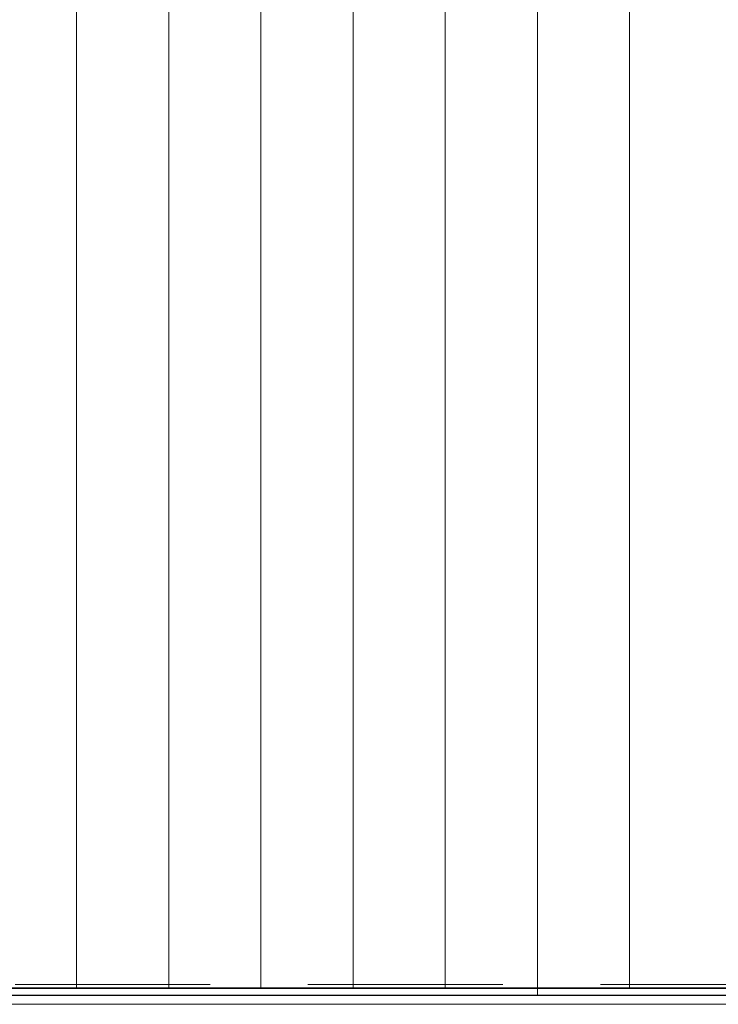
# Model space of a CAD drawing. Header units: millimetres. Extents: x -65 to 293624, y -1905 to 31061.
# Tile 46 of 256: x 35589 to 36347, y 15966 to 17034. Entities that reach past the tile are written whole.
import ezdxf

# ---------------------------------------------------------------- set-up
doc = ezdxf.new("R2010")
doc.units = ezdxf.units.MM
doc.header["$MEASUREMENT"] = 0
doc.linetypes.add('Hidden Line', pattern=[317.5, 211.666667, -105.833333])
for name, color, linetype in [('00 2D joon.AR', 7, 'Continuous'), ('1263 Katuse alusserv.AR', 7, 'Continuous'), ('1264 Katusevarustus.AR', 7, 'Continuous')]:
    doc.layers.add(name, color=color, linetype=linetype)

# ---------------------------------------------------------------- blocks, each defined once
blk = doc.blocks.new('*X261', base_point=(-38239, 12361.4))
at = {"layer": '1263 Katuse alusserv.AR', "color": 7, "linetype": 'Continuous', "lineweight": 13}
for p, q in [((35650.6, 17058.3), (35650.6, 16994.4)), ((35650.6, 17058.3), (35650.6, 16994.4)), ((35750.6, 17058.3), (35750.6, 16994.4)), ((35750.6, 17058.3), (35750.6, 16994.4)), ((35850.6, 17058.3), (35850.6, 16994.4)), ((35850.6, 17058.3), (35850.6, 16994.4)), ((35950.6, 17058.3), (35950.6, 16994.4)), ((35950.6, 17058.3), (35950.6, 16994.4)), ((36050.6, 17058.3), (36050.6, 16994.4)), ((36050.6, 17058.3), (36050.6, 16994.4)), ((36150.6, 17058.3), (36150.6, 16994.4)), ((36150.6, 17058.3), (36150.6, 16994.4)), ((36250.6, 17058.3), (36250.6, 16994.4)), ((36250.6, 17058.3), (36250.6, 16994.4)), ((35650.6, 16994.4), (35650.6, 16930.4)), ((35650.6, 16994.4), (35650.6, 16930.4)), ((35750.6, 16994.4), (35750.6, 16930.4)), ((35750.6, 16994.4), (35750.6, 16930.4)), ((35850.6, 16994.4), (35850.6, 16930.4)), ((35850.6, 16994.4), (35850.6, 16930.4)), ((35950.6, 16994.4), (35950.6, 16930.4)), ((35950.6, 16994.4), (35950.6, 16930.4)), ((36050.6, 16994.4), (36050.6, 16930.4)), ((36050.6, 16994.4), (36050.6, 16930.4)), ((36150.6, 16994.4), (36150.6, 16930.4)), ((36150.6, 16994.4), (36150.6, 16930.4)), ((36250.6, 16994.4), (36250.6, 16930.4)), ((36250.6, 16994.4), (36250.6, 16930.4)), ((35650.6, 16930.4), (35650.6, 16866.5)), ((35650.6, 16930.4), (35650.6, 16866.5)), ((35750.6, 16930.4), (35750.6, 16866.5)), ((35750.6, 16930.4), (35750.6, 16866.5)), ((35850.6, 16930.4), (35850.6, 16866.5)), ((35850.6, 16930.4), (35850.6, 16866.5)), ((35950.6, 16930.4), (35950.6, 16866.5)), ((35950.6, 16930.4), (35950.6, 16866.5)), ((36050.6, 16930.4), (36050.6, 16866.5)), ((36050.6, 16930.4), (36050.6, 16866.5)), ((36150.6, 16930.4), (36150.6, 16866.5)), ((36150.6, 16930.4), (36150.6, 16866.5)), ((36250.6, 16930.4), (36250.6, 16866.5)), ((36250.6, 16930.4), (36250.6, 16866.5)), ((35650.6, 16866.5), (35650.6, 16802.6)), ((35650.6, 16866.5), (35650.6, 16802.6)), ((35750.6, 16866.5), (35750.6, 16802.6)), ((35750.6, 16866.5), (35750.6, 16802.6)), ((35850.6, 16866.5), (35850.6, 16802.6)), ((35850.6, 16866.5), (35850.6, 16802.6)), ((35950.6, 16866.5), (35950.6, 16802.6)), ((35950.6, 16866.5), (35950.6, 16802.6)), ((36050.6, 16866.5), (36050.6, 16802.6)), ((36050.6, 16866.5), (36050.6, 16802.6)), ((36150.6, 16866.5), (36150.6, 16802.6)), ((36150.6, 16866.5), (36150.6, 16802.6)), ((36250.6, 16866.5), (36250.6, 16802.6)), ((36250.6, 16866.5), (36250.6, 16802.6)), ((35650.6, 16802.6), (35650.6, 16738.7)), ((35650.6, 16802.6), (35650.6, 16738.7)), ((35750.6, 16802.6), (35750.6, 16738.7)), ((35750.6, 16802.6), (35750.6, 16738.7)), ((35850.6, 16802.6), (35850.6, 16738.7)), ((35850.6, 16802.6), (35850.6, 16738.7)), ((35950.6, 16802.6), (35950.6, 16738.7)), ((35950.6, 16802.6), (35950.6, 16738.7)), ((36050.6, 16802.6), (36050.6, 16738.7)), ((36050.6, 16802.6), (36050.6, 16738.7)), ((36150.6, 16802.6), (36150.6, 16738.7)), ((36150.6, 16802.6), (36150.6, 16738.7)), ((36250.6, 16802.6), (36250.6, 16738.7)), ((36250.6, 16802.6), (36250.6, 16738.7)), ((35650.6, 16738.7), (35650.6, 16674.8)), ((35650.6, 16738.7), (35650.6, 16674.8)), ((35750.6, 16738.7), (35750.6, 16674.8)), ((35750.6, 16738.7), (35750.6, 16674.8)), ((35850.6, 16738.7), (35850.6, 16674.8)), ((35850.6, 16738.7), (35850.6, 16674.8)), ((35950.6, 16738.7), (35950.6, 16674.8)), ((35950.6, 16738.7), (35950.6, 16674.8)), ((36050.6, 16738.7), (36050.6, 16674.8)), ((36050.6, 16738.7), (36050.6, 16674.8)), ((36150.6, 16738.7), (36150.6, 16674.8)), ((36150.6, 16738.7), (36150.6, 16674.8)), ((36250.6, 16738.7), (36250.6, 16674.8)), ((36250.6, 16738.7), (36250.6, 16674.8)), ((35650.6, 16674.8), (35650.6, 16610.9)), ((35650.6, 16674.8), (35650.6, 16610.9)), ((35750.6, 16674.8), (35750.6, 16610.9)), ((35750.6, 16674.8), (35750.6, 16610.9)), ((35850.6, 16674.8), (35850.6, 16610.9)), ((35850.6, 16674.8), (35850.6, 16610.9)), ((35950.6, 16674.8), (35950.6, 16610.9)), ((35950.6, 16674.8), (35950.6, 16610.9)), ((36050.6, 16674.8), (36050.6, 16610.9)), ((36050.6, 16674.8), (36050.6, 16610.9)), ((36150.6, 16674.8), (36150.6, 16610.9)), ((36150.6, 16674.8), (36150.6, 16610.9)), ((36250.6, 16674.8), (36250.6, 16610.9)), ((36250.6, 16674.8), (36250.6, 16610.9)), ((35650.6, 16610.9), (35650.6, 16547)), ((35650.6, 16610.9), (35650.6, 16547)), ((35750.6, 16610.9), (35750.6, 16547)), ((35750.6, 16610.9), (35750.6, 16547)), ((35850.6, 16610.9), (35850.6, 16547)), ((35850.6, 16610.9), (35850.6, 16547)), ((35950.6, 16610.9), (35950.6, 16547)), ((35950.6, 16610.9), (35950.6, 16547)), ((36050.6, 16610.9), (36050.6, 16547)), ((36050.6, 16610.9), (36050.6, 16547)), ((36150.6, 16610.9), (36150.6, 16547)), ((36150.6, 16610.9), (36150.6, 16547)), ((36250.6, 16610.9), (36250.6, 16547)), ((36250.6, 16610.9), (36250.6, 16547)), ((35650.6, 16547), (35650.6, 16483)), ((35650.6, 16547), (35650.6, 16483)), ((35750.6, 16547), (35750.6, 16483)), ((35750.6, 16547), (35750.6, 16483)), ((35850.6, 16547), (35850.6, 16483)), ((35850.6, 16547), (35850.6, 16483)), ((35950.6, 16547), (35950.6, 16483)), ((35950.6, 16547), (35950.6, 16483)), ((36050.6, 16547), (36050.6, 16483)), ((36050.6, 16547), (36050.6, 16483)), ((36150.6, 16547), (36150.6, 16483)), ((36150.6, 16547), (36150.6, 16483)), ((36250.6, 16547), (36250.6, 16483)), ((36250.6, 16547), (36250.6, 16483)), ((35650.6, 16483), (35650.6, 16419.1)), ((35650.6, 16483), (35650.6, 16419.1)), ((35750.6, 16483), (35750.6, 16419.1)), ((35750.6, 16483), (35750.6, 16419.1)), ((35850.6, 16483), (35850.6, 16419.1)), ((35850.6, 16483), (35850.6, 16419.1)), ((35950.6, 16483), (35950.6, 16419.1)), ((35950.6, 16483), (35950.6, 16419.1)), ((36050.6, 16483), (36050.6, 16419.1)), ((36050.6, 16483), (36050.6, 16419.1)), ((36150.6, 16483), (36150.6, 16419.1)), ((36150.6, 16483), (36150.6, 16419.1)), ((36250.6, 16483), (36250.6, 16419.1)), ((36250.6, 16483), (36250.6, 16419.1)), ((35650.6, 16419.1), (35650.6, 16355.2)), ((35650.6, 16419.1), (35650.6, 16355.2)), ((35750.6, 16419.1), (35750.6, 16355.2)), ((35750.6, 16419.1), (35750.6, 16355.2)), ((35850.6, 16419.1), (35850.6, 16355.2)), ((35850.6, 16419.1), (35850.6, 16355.2)), ((35950.6, 16419.1), (35950.6, 16355.2)), ((35950.6, 16419.1), (35950.6, 16355.2)), ((36050.6, 16419.1), (36050.6, 16355.2)), ((36050.6, 16419.1), (36050.6, 16355.2)), ((36150.6, 16419.1), (36150.6, 16355.2)), ((36150.6, 16419.1), (36150.6, 16355.2)), ((36250.6, 16419.1), (36250.6, 16355.2)), ((36250.6, 16419.1), (36250.6, 16355.2)), ((35650.6, 16355.2), (35650.6, 16291.3)), ((35650.6, 16355.2), (35650.6, 16291.3)), ((35750.6, 16355.2), (35750.6, 16291.3)), ((35750.6, 16355.2), (35750.6, 16291.3)), ((35850.6, 16355.2), (35850.6, 16291.3)), ((35850.6, 16355.2), (35850.6, 16291.3)), ((35950.6, 16355.2), (35950.6, 16291.3)), ((35950.6, 16355.2), (35950.6, 16291.3)), ((36050.6, 16355.2), (36050.6, 16291.3)), ((36050.6, 16355.2), (36050.6, 16291.3)), ((36150.6, 16355.2), (36150.6, 16291.3)), ((36150.6, 16355.2), (36150.6, 16291.3)), ((36250.6, 16355.2), (36250.6, 16291.3)), ((36250.6, 16355.2), (36250.6, 16291.3)), ((35650.6, 16291.3), (35650.6, 16227.4)), ((35650.6, 16291.3), (35650.6, 16227.4)), ((35750.6, 16291.3), (35750.6, 16227.4)), ((35750.6, 16291.3), (35750.6, 16227.4)), ((35850.6, 16291.3), (35850.6, 16227.4)), ((35850.6, 16291.3), (35850.6, 16227.4)), ((35950.6, 16291.3), (35950.6, 16227.4)), ((35950.6, 16291.3), (35950.6, 16227.4)), ((36050.6, 16291.3), (36050.6, 16227.4)), ((36050.6, 16291.3), (36050.6, 16227.4)), ((36150.6, 16291.3), (36150.6, 16227.4)), ((36150.6, 16291.3), (36150.6, 16227.4)), ((36250.6, 16291.3), (36250.6, 16227.4)), ((36250.6, 16291.3), (36250.6, 16227.4)), ((35650.6, 16227.4), (35650.6, 16163.5)), ((35650.6, 16227.4), (35650.6, 16163.5)), ((35750.6, 16227.4), (35750.6, 16163.5)), ((35750.6, 16227.4), (35750.6, 16163.5)), ((35850.6, 16227.4), (35850.6, 16163.5)), ((35850.6, 16227.4), (35850.6, 16163.5)), ((35950.6, 16227.4), (35950.6, 16163.5)), ((35950.6, 16227.4), (35950.6, 16163.5)), ((36050.6, 16227.4), (36050.6, 16163.5)), ((36050.6, 16227.4), (36050.6, 16163.5)), ((36150.6, 16227.4), (36150.6, 16163.5)), ((36150.6, 16227.4), (36150.6, 16163.5)), ((36250.6, 16227.4), (36250.6, 16163.5)), ((36250.6, 16227.4), (36250.6, 16163.5)), ((35650.6, 16163.5), (35650.6, 16099.5)), ((35650.6, 16163.5), (35650.6, 16099.5)), ((35750.6, 16163.5), (35750.6, 16099.5)), ((35750.6, 16163.5), (35750.6, 16099.5)), ((35850.6, 16163.5), (35850.6, 16099.5)), ((35850.6, 16163.5), (35850.6, 16099.5)), ((35950.6, 16163.5), (35950.6, 16099.5)), ((35950.6, 16163.5), (35950.6, 16099.5)), ((36050.6, 16163.5), (36050.6, 16099.5)), ((36050.6, 16163.5), (36050.6, 16099.5)), ((36150.6, 16163.5), (36150.6, 16099.5)), ((36150.6, 16163.5), (36150.6, 16099.5)), ((36250.6, 16163.5), (36250.6, 16099.5)), ((36250.6, 16163.5), (36250.6, 16099.5)), ((35650.6, 16099.5), (35650.6, 16035.6)), ((35650.6, 16099.5), (35650.6, 16035.6)), ((35750.6, 16099.5), (35750.6, 16035.6)), ((35750.6, 16099.5), (35750.6, 16035.6)), ((35850.6, 16099.5), (35850.6, 16035.6)), ((35850.6, 16099.5), (35850.6, 16035.6)), ((35950.6, 16099.5), (35950.6, 16035.6)), ((35950.6, 16099.5), (35950.6, 16035.6)), ((36050.6, 16099.5), (36050.6, 16035.6)), ((36050.6, 16099.5), (36050.6, 16035.6)), ((36150.6, 16099.5), (36150.6, 16035.6)), ((36150.6, 16099.5), (36150.6, 16035.6)), ((36250.6, 16099.5), (36250.6, 16035.6)), ((36250.6, 16099.5), (36250.6, 16035.6)), ((35650.6, 16035.6), (35650.6, 15984.2)), ((35650.6, 16035.6), (35650.6, 15984.2)), ((35750.6, 16035.6), (35750.6, 15984.2)), ((35750.6, 16035.6), (35750.6, 15984.2)), ((35850.6, 16035.6), (35850.6, 15984.2)), ((35850.6, 16035.6), (35850.6, 15984.2)), ((35950.6, 16035.6), (35950.6, 15984.2)), ((35950.6, 16035.6), (35950.6, 15984.2)), ((36050.6, 16035.6), (36050.6, 15984.2)), ((36050.6, 16035.6), (36050.6, 15984.2)), ((36150.6, 16035.6), (36150.6, 15984.2)), ((36150.6, 16035.6), (36150.6, 15984.2)), ((36250.6, 16035.6), (36250.6, 15984.2)), ((36250.6, 16035.6), (36250.6, 15984.2))]:
    blk.add_line(p, q, dxfattribs=at)
blk = doc.blocks.new('*X262', base_point=(-38239, 12361.4))
at = {"layer": '1263 Katuse alusserv.AR', "color": 7, "linetype": 'Continuous', "lineweight": 13}
for p, q in [((35650.6, 17058.3), (35650.6, 16994.4)), ((35650.6, 17058.3), (35650.6, 16994.4)), ((35750.6, 17058.3), (35750.6, 16994.4)), ((35750.6, 17058.3), (35750.6, 16994.4)), ((35850.6, 17058.3), (35850.6, 16994.4)), ((35850.6, 17058.3), (35850.6, 16994.4)), ((35950.6, 17058.3), (35950.6, 16994.4)), ((35950.6, 17058.3), (35950.6, 16994.4)), ((36050.6, 17058.3), (36050.6, 16994.4)), ((36050.6, 17058.3), (36050.6, 16994.4)), ((36150.6, 17058.3), (36150.6, 16994.4)), ((36150.6, 17058.3), (36150.6, 16994.4)), ((36250.6, 17058.3), (36250.6, 16994.4)), ((36250.6, 17058.3), (36250.6, 16994.4)), ((35650.6, 16994.4), (35650.6, 16930.4)), ((35650.6, 16994.4), (35650.6, 16930.4)), ((35750.6, 16994.4), (35750.6, 16930.4)), ((35750.6, 16994.4), (35750.6, 16930.4)), ((35850.6, 16994.4), (35850.6, 16930.4)), ((35850.6, 16994.4), (35850.6, 16930.4)), ((35950.6, 16994.4), (35950.6, 16930.4)), ((35950.6, 16994.4), (35950.6, 16930.4)), ((36050.6, 16994.4), (36050.6, 16930.4)), ((36050.6, 16994.4), (36050.6, 16930.4)), ((36150.6, 16994.4), (36150.6, 16930.4)), ((36150.6, 16994.4), (36150.6, 16930.4)), ((36250.6, 16994.4), (36250.6, 16930.4)), ((36250.6, 16994.4), (36250.6, 16930.4)), ((35650.6, 16930.4), (35650.6, 16866.5)), ((35650.6, 16930.4), (35650.6, 16866.5)), ((35750.6, 16930.4), (35750.6, 16866.5)), ((35750.6, 16930.4), (35750.6, 16866.5)), ((35850.6, 16930.4), (35850.6, 16866.5)), ((35850.6, 16930.4), (35850.6, 16866.5)), ((35950.6, 16930.4), (35950.6, 16866.5)), ((35950.6, 16930.4), (35950.6, 16866.5)), ((36050.6, 16930.4), (36050.6, 16866.5)), ((36050.6, 16930.4), (36050.6, 16866.5)), ((36150.6, 16930.4), (36150.6, 16866.5)), ((36150.6, 16930.4), (36150.6, 16866.5)), ((36250.6, 16930.4), (36250.6, 16866.5)), ((36250.6, 16930.4), (36250.6, 16866.5)), ((35650.6, 16866.5), (35650.6, 16802.6)), ((35650.6, 16866.5), (35650.6, 16802.6)), ((35750.6, 16866.5), (35750.6, 16802.6)), ((35750.6, 16866.5), (35750.6, 16802.6)), ((35850.6, 16866.5), (35850.6, 16802.6)), ((35850.6, 16866.5), (35850.6, 16802.6)), ((35950.6, 16866.5), (35950.6, 16802.6)), ((35950.6, 16866.5), (35950.6, 16802.6)), ((36050.6, 16866.5), (36050.6, 16802.6)), ((36050.6, 16866.5), (36050.6, 16802.6)), ((36150.6, 16866.5), (36150.6, 16802.6)), ((36150.6, 16866.5), (36150.6, 16802.6)), ((36250.6, 16866.5), (36250.6, 16802.6)), ((36250.6, 16866.5), (36250.6, 16802.6)), ((35650.6, 16802.6), (35650.6, 16738.7)), ((35650.6, 16802.6), (35650.6, 16738.7)), ((35750.6, 16802.6), (35750.6, 16738.7)), ((35750.6, 16802.6), (35750.6, 16738.7)), ((35850.6, 16802.6), (35850.6, 16738.7)), ((35850.6, 16802.6), (35850.6, 16738.7)), ((35950.6, 16802.6), (35950.6, 16738.7)), ((35950.6, 16802.6), (35950.6, 16738.7)), ((36050.6, 16802.6), (36050.6, 16738.7)), ((36050.6, 16802.6), (36050.6, 16738.7)), ((36150.6, 16802.6), (36150.6, 16738.7)), ((36150.6, 16802.6), (36150.6, 16738.7)), ((36250.6, 16802.6), (36250.6, 16738.7)), ((36250.6, 16802.6), (36250.6, 16738.7)), ((35650.6, 16738.7), (35650.6, 16674.8)), ((35650.6, 16738.7), (35650.6, 16674.8)), ((35750.6, 16738.7), (35750.6, 16674.8)), ((35750.6, 16738.7), (35750.6, 16674.8)), ((35850.6, 16738.7), (35850.6, 16674.8)), ((35850.6, 16738.7), (35850.6, 16674.8)), ((35950.6, 16738.7), (35950.6, 16674.8)), ((35950.6, 16738.7), (35950.6, 16674.8)), ((36050.6, 16738.7), (36050.6, 16674.8)), ((36050.6, 16738.7), (36050.6, 16674.8)), ((36150.6, 16738.7), (36150.6, 16674.8)), ((36150.6, 16738.7), (36150.6, 16674.8)), ((36250.6, 16738.7), (36250.6, 16674.8)), ((36250.6, 16738.7), (36250.6, 16674.8)), ((35650.6, 16674.8), (35650.6, 16610.9)), ((35650.6, 16674.8), (35650.6, 16610.9)), ((35750.6, 16674.8), (35750.6, 16610.9)), ((35750.6, 16674.8), (35750.6, 16610.9)), ((35850.6, 16674.8), (35850.6, 16610.9)), ((35850.6, 16674.8), (35850.6, 16610.9)), ((35950.6, 16674.8), (35950.6, 16610.9)), ((35950.6, 16674.8), (35950.6, 16610.9)), ((36050.6, 16674.8), (36050.6, 16610.9)), ((36050.6, 16674.8), (36050.6, 16610.9)), ((36150.6, 16674.8), (36150.6, 16610.9)), ((36150.6, 16674.8), (36150.6, 16610.9)), ((36250.6, 16674.8), (36250.6, 16610.9)), ((36250.6, 16674.8), (36250.6, 16610.9)), ((35650.6, 16610.9), (35650.6, 16547)), ((35650.6, 16610.9), (35650.6, 16547)), ((35750.6, 16610.9), (35750.6, 16547)), ((35750.6, 16610.9), (35750.6, 16547)), ((35850.6, 16610.9), (35850.6, 16547)), ((35850.6, 16610.9), (35850.6, 16547)), ((35950.6, 16610.9), (35950.6, 16547)), ((35950.6, 16610.9), (35950.6, 16547)), ((36050.6, 16610.9), (36050.6, 16547)), ((36050.6, 16610.9), (36050.6, 16547)), ((36150.6, 16610.9), (36150.6, 16547)), ((36150.6, 16610.9), (36150.6, 16547)), ((36250.6, 16610.9), (36250.6, 16547)), ((36250.6, 16610.9), (36250.6, 16547)), ((35650.6, 16547), (35650.6, 16483)), ((35650.6, 16547), (35650.6, 16483)), ((35750.6, 16547), (35750.6, 16483)), ((35750.6, 16547), (35750.6, 16483)), ((35850.6, 16547), (35850.6, 16483)), ((35850.6, 16547), (35850.6, 16483)), ((35950.6, 16547), (35950.6, 16483)), ((35950.6, 16547), (35950.6, 16483)), ((36050.6, 16547), (36050.6, 16483)), ((36050.6, 16547), (36050.6, 16483)), ((36150.6, 16547), (36150.6, 16483)), ((36150.6, 16547), (36150.6, 16483)), ((36250.6, 16547), (36250.6, 16483)), ((36250.6, 16547), (36250.6, 16483)), ((35650.6, 16483), (35650.6, 16419.1)), ((35650.6, 16483), (35650.6, 16419.1)), ((35750.6, 16483), (35750.6, 16419.1)), ((35750.6, 16483), (35750.6, 16419.1)), ((35850.6, 16483), (35850.6, 16419.1)), ((35850.6, 16483), (35850.6, 16419.1)), ((35950.6, 16483), (35950.6, 16419.1)), ((35950.6, 16483), (35950.6, 16419.1)), ((36050.6, 16483), (36050.6, 16419.1)), ((36050.6, 16483), (36050.6, 16419.1)), ((36150.6, 16483), (36150.6, 16419.1)), ((36150.6, 16483), (36150.6, 16419.1)), ((36250.6, 16483), (36250.6, 16419.1)), ((36250.6, 16483), (36250.6, 16419.1)), ((35650.6, 16419.1), (35650.6, 16355.2)), ((35650.6, 16419.1), (35650.6, 16355.2)), ((35750.6, 16419.1), (35750.6, 16355.2)), ((35750.6, 16419.1), (35750.6, 16355.2)), ((35850.6, 16419.1), (35850.6, 16355.2)), ((35850.6, 16419.1), (35850.6, 16355.2)), ((35950.6, 16419.1), (35950.6, 16355.2)), ((35950.6, 16419.1), (35950.6, 16355.2)), ((36050.6, 16419.1), (36050.6, 16355.2)), ((36050.6, 16419.1), (36050.6, 16355.2)), ((36150.6, 16419.1), (36150.6, 16355.2)), ((36150.6, 16419.1), (36150.6, 16355.2)), ((36250.6, 16419.1), (36250.6, 16355.2)), ((36250.6, 16419.1), (36250.6, 16355.2)), ((35650.6, 16355.2), (35650.6, 16291.3)), ((35650.6, 16355.2), (35650.6, 16291.3)), ((35750.6, 16355.2), (35750.6, 16291.3)), ((35750.6, 16355.2), (35750.6, 16291.3)), ((35850.6, 16355.2), (35850.6, 16291.3)), ((35850.6, 16355.2), (35850.6, 16291.3)), ((35950.6, 16355.2), (35950.6, 16291.3)), ((35950.6, 16355.2), (35950.6, 16291.3)), ((36050.6, 16355.2), (36050.6, 16291.3)), ((36050.6, 16355.2), (36050.6, 16291.3)), ((36150.6, 16355.2), (36150.6, 16291.3)), ((36150.6, 16355.2), (36150.6, 16291.3)), ((36250.6, 16355.2), (36250.6, 16291.3)), ((36250.6, 16355.2), (36250.6, 16291.3)), ((35650.6, 16291.3), (35650.6, 16227.4)), ((35650.6, 16291.3), (35650.6, 16227.4)), ((35750.6, 16291.3), (35750.6, 16227.4)), ((35750.6, 16291.3), (35750.6, 16227.4)), ((35850.6, 16291.3), (35850.6, 16227.4)), ((35850.6, 16291.3), (35850.6, 16227.4)), ((35950.6, 16291.3), (35950.6, 16227.4)), ((35950.6, 16291.3), (35950.6, 16227.4)), ((36050.6, 16291.3), (36050.6, 16227.4)), ((36050.6, 16291.3), (36050.6, 16227.4)), ((36150.6, 16291.3), (36150.6, 16227.4)), ((36150.6, 16291.3), (36150.6, 16227.4)), ((36250.6, 16291.3), (36250.6, 16227.4)), ((36250.6, 16291.3), (36250.6, 16227.4)), ((35650.6, 16227.4), (35650.6, 16163.5)), ((35650.6, 16227.4), (35650.6, 16163.5)), ((35750.6, 16227.4), (35750.6, 16163.5)), ((35750.6, 16227.4), (35750.6, 16163.5)), ((35850.6, 16227.4), (35850.6, 16163.5)), ((35850.6, 16227.4), (35850.6, 16163.5)), ((35950.6, 16227.4), (35950.6, 16163.5)), ((35950.6, 16227.4), (35950.6, 16163.5)), ((36050.6, 16227.4), (36050.6, 16163.5)), ((36050.6, 16227.4), (36050.6, 16163.5)), ((36150.6, 16227.4), (36150.6, 16163.5)), ((36150.6, 16227.4), (36150.6, 16163.5)), ((36250.6, 16227.4), (36250.6, 16163.5)), ((36250.6, 16227.4), (36250.6, 16163.5)), ((35650.6, 16163.5), (35650.6, 16099.5)), ((35650.6, 16163.5), (35650.6, 16099.5)), ((35750.6, 16163.5), (35750.6, 16099.5)), ((35750.6, 16163.5), (35750.6, 16099.5)), ((35850.6, 16163.5), (35850.6, 16099.5)), ((35850.6, 16163.5), (35850.6, 16099.5)), ((35950.6, 16163.5), (35950.6, 16099.5)), ((35950.6, 16163.5), (35950.6, 16099.5)), ((36050.6, 16163.5), (36050.6, 16099.5)), ((36050.6, 16163.5), (36050.6, 16099.5)), ((36150.6, 16163.5), (36150.6, 16099.5)), ((36150.6, 16163.5), (36150.6, 16099.5)), ((36250.6, 16163.5), (36250.6, 16099.5)), ((36250.6, 16163.5), (36250.6, 16099.5)), ((35650.6, 16099.5), (35650.6, 16035.6)), ((35650.6, 16099.5), (35650.6, 16035.6)), ((35750.6, 16099.5), (35750.6, 16035.6)), ((35750.6, 16099.5), (35750.6, 16035.6)), ((35850.6, 16099.5), (35850.6, 16035.6)), ((35850.6, 16099.5), (35850.6, 16035.6)), ((35950.6, 16099.5), (35950.6, 16035.6)), ((35950.6, 16099.5), (35950.6, 16035.6)), ((36050.6, 16099.5), (36050.6, 16035.6)), ((36050.6, 16099.5), (36050.6, 16035.6)), ((36150.6, 16099.5), (36150.6, 16035.6)), ((36150.6, 16099.5), (36150.6, 16035.6)), ((36250.6, 16099.5), (36250.6, 16035.6)), ((36250.6, 16099.5), (36250.6, 16035.6)), ((35650.6, 16035.6), (35650.6, 15984.2)), ((35650.6, 16035.6), (35650.6, 15984.2)), ((35750.6, 16035.6), (35750.6, 15984.2)), ((35750.6, 16035.6), (35750.6, 15984.2)), ((35850.6, 16035.6), (35850.6, 15984.2)), ((35850.6, 16035.6), (35850.6, 15984.2)), ((35950.6, 16035.6), (35950.6, 15984.2)), ((35950.6, 16035.6), (35950.6, 15984.2)), ((36050.6, 16035.6), (36050.6, 15984.2)), ((36050.6, 16035.6), (36050.6, 15984.2)), ((36150.6, 16035.6), (36150.6, 15984.2)), ((36150.6, 16035.6), (36150.6, 15984.2)), ((36250.6, 16035.6), (36250.6, 15984.2)), ((36250.6, 16035.6), (36250.6, 15984.2))]:
    blk.add_line(p, q, dxfattribs=at)
blk = doc.blocks.new('*X269', base_point=(-38239, 12361.4))
at = {"layer": '1263 Katuse alusserv.AR', "color": 7, "linetype": 'Continuous', "lineweight": 13}
blk.add_line((36150.6, 15983.7), (36150.6, 15976.3), dxfattribs=at)
blk = doc.blocks.new('*X270', base_point=(-38239, 12361.4))
at = {"layer": '1263 Katuse alusserv.AR', "color": 7, "linetype": 'Continuous', "lineweight": 13}
blk.add_line((36150.6, 15983.7), (36150.6, 15976.3), dxfattribs=at)
blk = doc.blocks.new('*X273', base_point=(-38239, 12361.4))
at = {"layer": '1263 Katuse alusserv.AR', "color": 7, "linetype": 'Continuous', "lineweight": 13}
for p, q in [((35650.6, 15976.3), (35650.6, 15975.9)), ((35650.6, 15976.3), (35650.6, 15975.9)), ((35750.6, 15976.3), (35750.6, 15975.9)), ((35750.6, 15976.3), (35750.6, 15975.9)), ((35850.6, 15976.3), (35850.6, 15975.9)), ((35850.6, 15976.3), (35850.6, 15975.9)), ((35950.6, 15976.3), (35950.6, 15975.9)), ((35950.6, 15976.3), (35950.6, 15975.9)), ((36050.6, 15976.3), (36050.6, 15975.9)), ((36050.6, 15976.3), (36050.6, 15975.9)), ((36150.6, 15976.3), (36150.6, 15975.9)), ((36150.6, 15976.3), (36150.6, 15975.9)), ((36250.6, 15976.3), (36250.6, 15975.9)), ((36250.6, 15976.3), (36250.6, 15975.9))]:
    blk.add_line(p, q, dxfattribs=at)
blk = doc.blocks.new('*X274', base_point=(-38239, 12361.4))
at = {"layer": '1263 Katuse alusserv.AR', "color": 7, "linetype": 'Continuous', "lineweight": 13}
for p, q in [((35650.6, 15976.3), (35650.6, 15975.9)), ((35650.6, 15976.3), (35650.6, 15975.9)), ((35750.6, 15976.3), (35750.6, 15975.9)), ((35750.6, 15976.3), (35750.6, 15975.9)), ((35850.6, 15976.3), (35850.6, 15975.9)), ((35850.6, 15976.3), (35850.6, 15975.9)), ((35950.6, 15976.3), (35950.6, 15975.9)), ((35950.6, 15976.3), (35950.6, 15975.9)), ((36050.6, 15976.3), (36050.6, 15975.9)), ((36050.6, 15976.3), (36050.6, 15975.9)), ((36150.6, 15976.3), (36150.6, 15975.9)), ((36150.6, 15976.3), (36150.6, 15975.9)), ((36250.6, 15976.3), (36250.6, 15975.9)), ((36250.6, 15976.3), (36250.6, 15975.9))]:
    blk.add_line(p, q, dxfattribs=at)
blk = doc.blocks.new('Section Element_243_2', base_point=(-38239, 12361.4))
at = {"layer": '1263 Katuse alusserv.AR', "color": 7, "linetype": 'Continuous', "lineweight": 13}
for p, q in [((28538.9, 15984.2), (43415.6, 15984.2)), ((28484.9, 15975.9), (43415.6, 15975.9)), ((43415.6, 15976.3), (28487.6, 15976.3))]:
    blk.add_line(p, q, dxfattribs=at)
at = {"layer": '1263 Katuse alusserv.AR', "lineweight": 0}
for name in ['*X261', '*X262', '*X269', '*X270', '*X273', '*X274']:
    blk.add_blockref(name, (-38239, 12361.4), dxfattribs=at)
blk = doc.blocks.new('Section Element_1029_2', base_point=(-38239, 12361.4))
at = {"layer": '1264 Katusevarustus.AR', "color": 7, "linetype": 'Continuous', "lineweight": 13}
for p, q in [((28529.4, 15983.7), (43415.6, 15983.7)), ((28469, 15975.9), (43415.6, 15975.9)), ((28398.9, 15966.4), (43415.6, 15966.4))]:
    blk.add_line(p, q, dxfattribs=at)

msp = doc.modelspace()

# ---------------------------------------------------------------- linework, layer by layer
at = {"layer": '00 2D joon.AR', "color": 41, "linetype": 'Hidden Line', "lineweight": 13, "true_color": 0xffeda8, "flags": 128}
msp.add_lwpolyline([(43415.6, 15988), (28543.4, 15988), (28543.4, 15966.4), (43415.6, 15966.4)], close=True, dxfattribs=at)

# ---------------------------------------------------------------- block references
at = {"layer": '1263 Katuse alusserv.AR', "lineweight": 0}
msp.add_blockref('Section Element_243_2', (-38239, 12361.4), dxfattribs=at)
at = {"layer": '1264 Katusevarustus.AR', "lineweight": 0}
msp.add_blockref('Section Element_1029_2', (-38239, 12361.4), dxfattribs=at)

doc.saveas('drawing.dxf')
